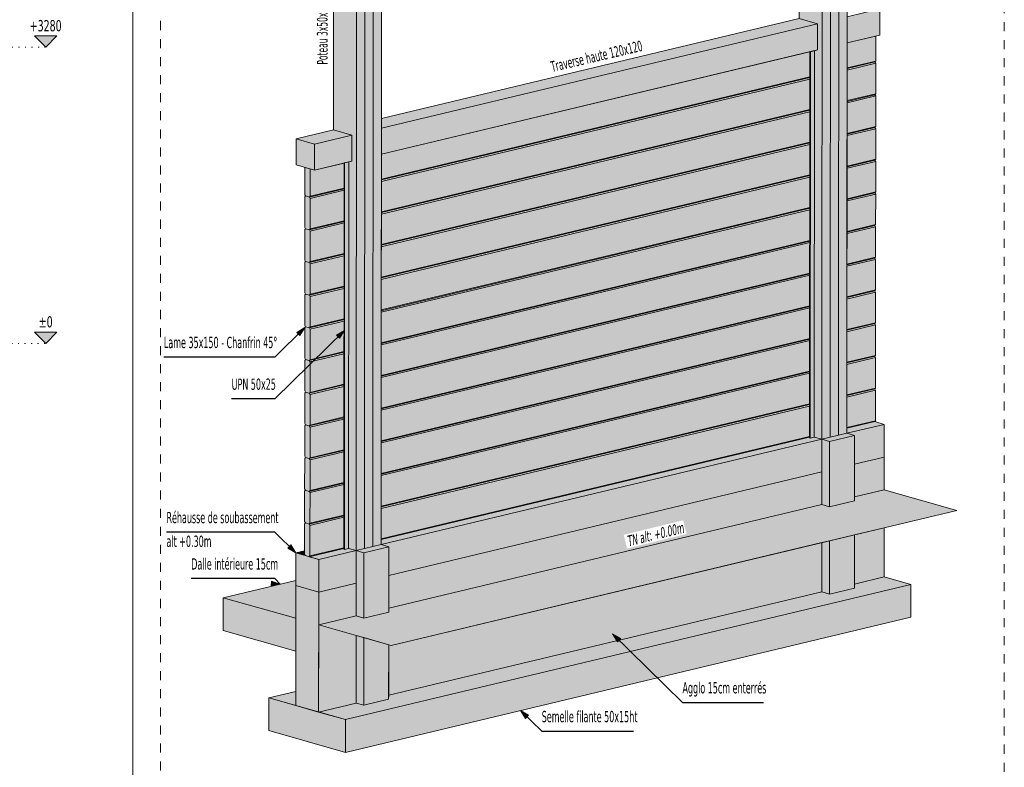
# Model space of a CAD drawing. Header units: millimetres. Extents: x 1567 to 2756, y -116 to 725.
# Tile 58 of 256: x 1997 to 2215, y 54 to 220. Entities that reach past the tile are written whole.
import ezdxf

# ---------------------------------------------------------------- set-up
doc = ezdxf.new("R2010")
doc.units = ezdxf.units.MM
doc.linetypes.add('CADWORK_2', pattern=[1.45, 0.2, -1.25])
doc.linetypes.add('CADWORK_3', pattern=[4, 2, -2])
for name, color, linetype in [('Ech.1_100', 7, 'Continuous'), ('Ech.1_20', 7, 'Continuous'), ('Ech.1_50', 7, 'Continuous')]:
    doc.layers.add(name, color=color, linetype=linetype)
doc.styles.add('tahoma-', font='txt', dxfattribs={"height": 1})
doc.styles.add('tahoma-i', font='txt', dxfattribs={"height": 1})
doc.styles.add('tahoma-z-r', font='txt', dxfattribs={"width": 0.704918})
doc.dimstyles.new('ISO-25', dxfattribs={"dimtxt": 2.5, "dimasz": 2.5, "dimexe": 1.25, "dimexo": 0.625, "dimtad": 1, "dimtxsty": 'Standard', "dimcen": 2.5, "dimadec": 0, "dimazin": 0, "dimtfac": 1, "dimtmove": 0, "dimatfit": 3, "dimfxl": 1, "dimarcsym": 0})

# ---------------------------------------------------------------- blocks, each defined once
blk = doc.blocks.new('cw-dimension-symbol15')
at = {"linetype": 'Continuous', "lineweight": -2}
blk.add_hatch(color=0, dxfattribs=at).paths.add_polyline_path([(0, 0), (-1, 1), (1, 1)])
at = {"color": 0, "linetype": 'Continuous', "lineweight": -2}
for p, q in [((0, 0), (-1, 1)), ((-1, 1), (1, 1)), ((1, 1), (0, 0))]:
    blk.add_line(p, q, dxfattribs=at)
blk = doc.blocks.new('*D104')
at = {"layer": 'Defpoints', "color": 0}
blk.add_point((2003.01, 148.02), dxfattribs=at)
blk.add_point((2003.01, 148.02), dxfattribs=at)
blk.add_point((2003.01, 148.02), dxfattribs=at)
at = {"layer": 'Ech.1_50', "color": 0, "linetype": 'Continuous', "lineweight": -2}
blk.add_line((2003.01, 148.02), (2003.01, 148.02), dxfattribs=at)
at = {"layer": 'Ech.1_50', "color": 7, "linetype": 'Continuous', "lineweight": 5, "insert": (2003.01, 152.77), "char_height": 2.5, "attachment_point": 5, "style": 'tahoma-z-r'}
blk.add_mtext('±0', dxfattribs=at)
blk = doc.blocks.new('*D107')
at = {"layer": 'Defpoints', "color": 0}
blk.add_point((2003.01, 213.6), dxfattribs=at)
blk.add_point((2003.01, 213.6), dxfattribs=at)
blk.add_point((2003.01, 213.6), dxfattribs=at)
at = {"layer": 'Ech.1_50', "color": 0, "linetype": 'Continuous', "lineweight": -2}
blk.add_line((2003.01, 213.6), (2003.01, 213.6), dxfattribs=at)
at = {"layer": 'Ech.1_50', "color": 7, "linetype": 'Continuous', "lineweight": 5, "insert": (2003.01, 218.35), "char_height": 2.5, "attachment_point": 5, "style": 'tahoma-z-r'}
blk.add_mtext('+3280', dxfattribs=at)
blk = doc.blocks.new('cw-line-extremity2')
at = {"linetype": 'Continuous', "lineweight": 0}
blk.add_hatch(color=0, dxfattribs=at).paths.add_polyline_path([(0, 0), (2, 0.5), (2, -0.5)])
at = {"color": 0, "linetype": 'Continuous', "lineweight": -2}
for p, q in [((0, 0), (2, 0.5)), ((2, -0.5), (0, 0)), ((2, 0.5), (2, -0.5))]:
    blk.add_line(p, q, dxfattribs=at)

msp = doc.modelspace()

# ---------------------------------------------------------------- hatches: boundary and pattern name
at = {"layer": 'Ech.1_20', "linetype": 'Continuous', "lineweight": 5, "true_color": 0xe0c8b3, "transparency": 33554687}
for points in [[(2173.888, 212.994), (2173.211, 212.833), (2173.157, 127.267), (2174.848, 126.786), (2174.931, 257.114), (2169.857, 258.557), (2169.833, 219.942), (2173.891, 218.787), (2173.888, 212.994)], [(2174.848, 126.786), (2176.689, 127.226), (2176.772, 257.554), (2174.931, 257.114), (2174.848, 126.786)], [(2176.689, 127.226), (2178.53, 127.665), (2178.613, 257.994), (2176.772, 257.554), (2176.689, 127.226)], [(2180.454, 258.434), (2178.613, 257.994), (2178.53, 127.665), (2180.371, 128.105), (2180.454, 258.434)], [(2070.779, 188.358), (2070.103, 188.196), (2070.048, 102.63), (2071.739, 102.149), (2071.822, 232.477), (2066.749, 233.921), (2066.724, 195.305), (2070.783, 194.15), (2070.779, 188.358)], [(2073.58, 102.589), (2075.422, 103.029), (2075.505, 233.357), (2073.663, 232.917), (2073.58, 102.589)], [(2077.346, 233.797), (2075.505, 233.357), (2075.422, 103.029), (2077.263, 103.469), (2077.346, 233.797)], [(2073.663, 232.917), (2071.822, 232.477), (2071.739, 102.149), (2073.58, 102.589), (2073.663, 232.917)]]:
    msp.add_hatch(color=9, dxfattribs=at).paths.add_polyline_path(points)
at = {"layer": 'Ech.1_20', "linetype": 'Continuous', "lineweight": 5, "true_color": 0xe3bbbb, "transparency": 33554687}
for points in [[(2187.701, 222.086), (2180.43, 220.349), (2180.426, 214.557), (2187.697, 216.294), (2187.701, 222.086)], [(2077.318, 189.92), (2173.888, 212.994), (2173.891, 218.787), (2077.322, 195.712), (2077.318, 189.92)], [(2077.322, 195.712), (2173.891, 218.787), (2169.833, 219.942), (2077.323, 197.837), (2077.322, 195.712)], [(2066.724, 195.305), (2058.439, 193.325), (2062.497, 192.17), (2070.783, 194.15), (2066.724, 195.305)], [(2062.494, 186.378), (2070.779, 188.358), (2070.783, 194.15), (2062.497, 192.17), (2062.494, 186.378)]]:
    msp.add_hatch(color=9, dxfattribs=at).paths.add_polyline_path(points)
at = {"layer": 'Ech.1_20', "linetype": 'Continuous', "lineweight": 5, "true_color": 0xe0d1b3, "transparency": 33554687}
for points in [[(2186.766, 216.072), (2180.426, 214.557), (2180.423, 209.01), (2186.763, 210.525), (2186.766, 216.072)], [(2077.314, 184.373), (2172.172, 207.039), (2172.175, 212.585), (2077.318, 189.92), (2077.314, 184.373)], [(2180.418, 201.77), (2186.758, 203.284), (2186.763, 210.042), (2180.423, 208.527), (2180.418, 201.77)], [(2180.423, 208.857), (2186.594, 210.332), (2186.763, 210.525), (2180.423, 209.01), (2180.423, 208.857)], [(2186.594, 210.332), (2180.423, 208.857), (2180.423, 208.527), (2186.763, 210.042), (2186.594, 210.332)], [(2077.31, 177.133), (2172.167, 199.798), (2172.172, 206.556), (2077.314, 183.891), (2077.31, 177.133)], [(2077.314, 184.22), (2172.172, 206.886), (2172.172, 207.039), (2077.314, 184.373), (2077.314, 184.22)], [(2077.314, 183.891), (2172.172, 206.556), (2172.172, 206.886), (2077.314, 184.22), (2077.314, 183.891)], [(2180.414, 194.529), (2186.754, 196.044), (2186.758, 202.802), (2180.418, 201.287), (2180.414, 194.529)], [(2186.758, 203.284), (2180.418, 201.77), (2180.418, 201.617), (2186.589, 203.091), (2186.758, 203.284)], [(2180.418, 201.287), (2186.758, 202.802), (2186.589, 203.091), (2180.418, 201.617), (2180.418, 201.287)], [(2077.305, 169.892), (2172.163, 192.558), (2172.167, 199.315), (2077.31, 176.65), (2077.305, 169.892)], [(2077.31, 176.98), (2172.167, 199.645), (2172.167, 199.798), (2077.31, 177.133), (2077.31, 176.98)], [(2077.31, 176.65), (2172.167, 199.315), (2172.167, 199.645), (2077.31, 176.98), (2077.31, 176.65)], [(2186.753, 195.561), (2180.413, 194.046), (2180.409, 187.289), (2186.749, 188.804), (2186.753, 195.561)], [(2180.413, 194.046), (2186.753, 195.561), (2186.584, 195.851), (2180.414, 194.376), (2180.413, 194.046)], [(2186.754, 196.044), (2180.414, 194.529), (2180.414, 194.376), (2186.584, 195.851), (2186.754, 196.044)], [(2077.301, 162.652), (2172.158, 185.317), (2172.162, 192.075), (2077.305, 169.41), (2077.301, 162.652)], [(2077.305, 169.74), (2172.163, 192.405), (2172.163, 192.558), (2077.305, 169.892), (2077.305, 169.74)], [(2077.305, 169.41), (2172.162, 192.075), (2172.163, 192.405), (2077.305, 169.74), (2077.305, 169.41)], [(2061.56, 180.609), (2069.063, 182.402), (2069.067, 187.949), (2062.494, 186.378), (2061.564, 186.643), (2061.56, 180.609)], [(2186.749, 188.321), (2180.409, 186.806), (2180.404, 180.048), (2186.744, 181.563), (2186.749, 188.321)], [(2186.749, 188.804), (2180.409, 187.289), (2180.409, 187.136), (2186.58, 188.61), (2186.749, 188.804)], [(2180.409, 186.806), (2186.749, 188.321), (2186.58, 188.61), (2180.409, 187.136), (2180.409, 186.806)], [(2077.3, 162.499), (2172.158, 185.164), (2172.158, 185.317), (2077.301, 162.652), (2077.3, 162.499)], [(2077.296, 155.411), (2172.153, 178.077), (2172.158, 184.834), (2077.3, 162.169), (2077.296, 155.411)], [(2077.3, 162.169), (2172.158, 184.834), (2172.158, 185.164), (2077.3, 162.499), (2077.3, 162.169)], [(2069.063, 182.402), (2061.56, 180.609), (2061.391, 180.416), (2069.063, 182.249), (2069.063, 182.402)], [(2061.56, 180.126), (2069.063, 181.919), (2069.063, 182.249), (2061.391, 180.416), (2061.56, 180.126)], [(2061.555, 173.368), (2069.059, 175.161), (2069.063, 181.919), (2061.56, 180.126), (2061.555, 173.368)], [(2180.4, 172.808), (2186.74, 174.323), (2186.744, 181.08), (2180.404, 179.565), (2180.4, 172.808)], [(2186.744, 181.563), (2180.404, 180.048), (2180.404, 179.895), (2186.575, 181.37), (2186.744, 181.563)], [(2186.575, 181.37), (2180.404, 179.895), (2180.404, 179.565), (2186.744, 181.08), (2186.575, 181.37)], [(2077.291, 148.171), (2172.149, 170.836), (2172.153, 177.594), (2077.296, 154.929), (2077.291, 148.171)], [(2077.296, 155.259), (2172.153, 177.924), (2172.153, 178.077), (2077.296, 155.411), (2077.296, 155.259)], [(2077.296, 154.929), (2172.153, 177.594), (2172.153, 177.924), (2077.296, 155.259), (2077.296, 154.929)], [(2069.059, 175.161), (2061.555, 173.368), (2061.386, 173.175), (2069.059, 175.008), (2069.059, 175.161)], [(2061.555, 172.886), (2069.059, 174.679), (2069.059, 175.008), (2061.386, 173.175), (2061.555, 172.886)], [(2069.059, 174.679), (2061.555, 172.886), (2061.551, 166.128), (2069.054, 167.921), (2069.059, 174.679)], [(2186.74, 173.84), (2180.399, 172.325), (2180.395, 165.567), (2186.735, 167.082), (2186.74, 173.84)], [(2186.571, 174.129), (2180.4, 172.655), (2180.399, 172.325), (2186.74, 173.84), (2186.571, 174.129)], [(2180.4, 172.655), (2186.571, 174.129), (2186.74, 174.323), (2180.4, 172.808), (2180.4, 172.655)], [(2077.287, 140.931), (2172.144, 163.596), (2172.149, 170.354), (2077.291, 147.688), (2077.287, 140.931)], [(2077.291, 148.018), (2172.149, 170.683), (2172.149, 170.836), (2077.291, 148.171), (2077.291, 148.018)], [(2172.149, 170.683), (2077.291, 148.018), (2077.291, 147.688), (2172.149, 170.354), (2172.149, 170.683)], [(2061.381, 165.935), (2069.054, 167.768), (2069.054, 167.921), (2061.551, 166.128), (2061.381, 165.935)], [(2069.054, 167.768), (2061.381, 165.935), (2061.55, 165.645), (2069.054, 167.438), (2069.054, 167.768)], [(2061.546, 158.887), (2069.05, 160.68), (2069.054, 167.438), (2061.55, 165.645), (2061.546, 158.887)], [(2180.391, 158.327), (2186.731, 159.842), (2186.735, 166.599), (2180.395, 165.085), (2180.391, 158.327)], [(2180.395, 165.414), (2186.566, 166.889), (2186.735, 167.082), (2180.395, 165.567), (2180.395, 165.414)], [(2186.566, 166.889), (2180.395, 165.414), (2180.395, 165.085), (2186.735, 166.599), (2186.566, 166.889)], [(2077.287, 140.778), (2172.144, 163.443), (2172.144, 163.596), (2077.287, 140.931), (2077.287, 140.778)], [(2077.282, 133.69), (2172.14, 156.355), (2172.144, 163.113), (2077.286, 140.448), (2077.282, 133.69)], [(2077.286, 140.448), (2172.144, 163.113), (2172.144, 163.443), (2077.287, 140.778), (2077.286, 140.448)], [(2069.05, 160.68), (2061.546, 158.887), (2061.377, 158.694), (2069.05, 160.528), (2069.05, 160.68)], [(2061.546, 158.405), (2069.049, 160.198), (2069.05, 160.528), (2061.377, 158.694), (2061.546, 158.405)], [(2069.049, 160.198), (2061.546, 158.405), (2061.541, 151.647), (2069.045, 153.44), (2069.049, 160.198)], [(2186.73, 159.359), (2180.39, 157.844), (2180.386, 151.086), (2186.726, 152.601), (2186.73, 159.359)], [(2186.731, 159.842), (2180.391, 158.327), (2180.39, 158.174), (2186.561, 159.648), (2186.731, 159.842)], [(2180.39, 157.844), (2186.73, 159.359), (2186.561, 159.648), (2180.39, 158.174), (2180.39, 157.844)], [(2077.278, 126.45), (2172.135, 149.115), (2172.139, 155.873), (2077.282, 133.207), (2077.278, 126.45)], [(2077.282, 133.537), (2172.139, 156.202), (2172.14, 156.355), (2077.282, 133.69), (2077.282, 133.537)], [(2077.282, 133.207), (2172.139, 155.873), (2172.139, 156.202), (2077.282, 133.537), (2077.282, 133.207)], [(2069.045, 153.44), (2061.541, 151.647), (2061.372, 151.454), (2069.045, 153.287), (2069.045, 153.44)], [(2061.541, 151.164), (2069.045, 152.957), (2069.045, 153.287), (2061.372, 151.454), (2061.541, 151.164)], [(2069.045, 152.957), (2061.541, 151.164), (2061.537, 144.407), (2069.04, 146.199), (2069.045, 152.957)], [(2180.386, 150.934), (2186.557, 152.408), (2186.726, 152.601), (2180.386, 151.086), (2180.386, 150.934)], [(2186.726, 152.119), (2180.386, 150.604), (2180.381, 143.846), (2186.721, 145.361), (2186.726, 152.119)], [(2180.386, 150.604), (2186.726, 152.119), (2186.557, 152.408), (2180.386, 150.934), (2180.386, 150.604)], [(2077.273, 119.209), (2172.13, 141.874), (2172.135, 148.632), (2077.277, 125.967), (2077.273, 119.209)], [(2077.277, 126.297), (2172.135, 148.962), (2172.135, 149.115), (2077.278, 126.45), (2077.277, 126.297)], [(2077.277, 125.967), (2172.135, 148.632), (2172.135, 148.962), (2077.277, 126.297), (2077.277, 125.967)], [(2061.367, 144.213), (2069.04, 146.047), (2069.04, 146.199), (2061.537, 144.407), (2061.367, 144.213)], [(2069.04, 146.047), (2061.367, 144.213), (2061.536, 143.924), (2069.04, 145.717), (2069.04, 146.047)], [(2061.532, 137.166), (2069.036, 138.959), (2069.04, 145.717), (2061.536, 143.924), (2061.532, 137.166)], [(2186.721, 144.878), (2180.381, 143.363), (2180.377, 136.605), (2186.717, 138.12), (2186.721, 144.878)], [(2186.721, 145.361), (2180.381, 143.846), (2180.381, 143.693), (2186.552, 145.168), (2186.721, 145.361)], [(2180.381, 143.363), (2186.721, 144.878), (2186.552, 145.168), (2180.381, 143.693), (2180.381, 143.363)], [(2077.273, 119.056), (2172.13, 141.722), (2172.13, 141.874), (2077.273, 119.209), (2077.273, 119.056)], [(2077.273, 118.726), (2172.13, 141.392), (2172.13, 141.722), (2077.273, 119.056), (2077.273, 118.726)], [(2077.268, 111.969), (2172.126, 134.634), (2172.13, 141.392), (2077.273, 118.726), (2077.268, 111.969)], [(2061.363, 136.973), (2069.036, 138.806), (2069.036, 138.959), (2061.532, 137.166), (2061.363, 136.973)], [(2069.036, 138.806), (2061.363, 136.973), (2061.532, 136.683), (2069.035, 138.476), (2069.036, 138.806)], [(2061.528, 129.926), (2069.031, 131.719), (2069.035, 138.476), (2061.532, 136.683), (2061.528, 129.926)], [(2180.372, 129.365), (2186.712, 130.88), (2186.716, 137.638), (2180.376, 136.123), (2180.372, 129.365)], [(2186.548, 137.927), (2180.377, 136.453), (2180.376, 136.123), (2186.716, 137.638), (2186.548, 137.927)], [(2180.377, 136.453), (2186.548, 137.927), (2186.717, 138.12), (2180.377, 136.605), (2180.377, 136.453)], [(2172.125, 134.151), (2077.268, 111.486), (2077.264, 104.728), (2172.121, 127.393), (2172.125, 134.151)], [(2077.268, 111.816), (2172.126, 134.481), (2172.126, 134.634), (2077.268, 111.969), (2077.268, 111.816)], [(2172.126, 134.481), (2077.268, 111.816), (2077.268, 111.486), (2172.125, 134.151), (2172.126, 134.481)], [(2061.358, 129.732), (2069.031, 131.566), (2069.031, 131.719), (2061.528, 129.926), (2061.358, 129.732)], [(2069.031, 131.566), (2061.358, 129.732), (2061.527, 129.443), (2069.031, 131.236), (2069.031, 131.566)], [(2061.523, 122.685), (2069.027, 124.478), (2069.031, 131.236), (2061.527, 129.443), (2061.523, 122.685)], [(2186.712, 130.88), (2180.372, 129.365), (2180.372, 129.212), (2186.543, 130.687), (2186.712, 130.88)], [(2077.264, 104.575), (2172.121, 127.241), (2172.121, 127.393), (2077.264, 104.728), (2077.264, 104.575)], [(2061.354, 122.492), (2069.026, 124.325), (2069.027, 124.478), (2061.523, 122.685), (2061.354, 122.492)], [(2069.026, 124.325), (2061.354, 122.492), (2061.523, 122.202), (2069.026, 123.995), (2069.026, 124.325)], [(2061.518, 115.445), (2069.022, 117.238), (2069.026, 123.995), (2061.523, 122.202), (2061.518, 115.445)], [(2061.349, 115.251), (2069.022, 117.085), (2069.022, 117.238), (2061.518, 115.445), (2061.349, 115.251)], [(2069.022, 117.085), (2061.349, 115.251), (2061.518, 114.962), (2069.022, 116.755), (2069.022, 117.085)], [(2061.514, 108.204), (2069.017, 109.997), (2069.022, 116.755), (2061.518, 114.962), (2061.514, 108.204)], [(2069.017, 109.997), (2061.514, 108.204), (2061.344, 108.011), (2069.017, 109.844), (2069.017, 109.997)], [(2061.513, 107.722), (2069.017, 109.514), (2069.017, 109.844), (2061.344, 108.011), (2061.513, 107.722)], [(2061.509, 100.964), (2069.013, 102.757), (2069.017, 109.514), (2061.513, 107.722), (2061.509, 100.964)], [(2069.013, 102.757), (2061.509, 100.964), (2061.34, 100.771), (2069.013, 102.604), (2069.013, 102.757)]]:
    msp.add_hatch(color=254, dxfattribs=at).paths.add_polyline_path(points)
at = {"layer": 'Ech.1_20', "linetype": 'Continuous', "lineweight": 5, "true_color": 0x66acef, "transparency": 33554687}
for points in [[(2172.215, 212.595), (2172.175, 212.585), (2172.121, 127.095), (2172.123, 127.089), (2172.127, 127.083), (2172.136, 127.078), (2172.147, 127.073), (2172.16, 127.068), (2172.215, 212.595)], [(2172.29, 212.613), (2172.215, 212.595), (2172.16, 127.068), (2172.236, 127.047), (2172.29, 212.613)], [(2173.211, 212.833), (2172.29, 212.613), (2172.236, 127.047), (2173.157, 127.267), (2173.211, 212.833)], [(2069.107, 187.958), (2069.067, 187.949), (2069.013, 102.458), (2069.014, 102.452), (2069.019, 102.447), (2069.027, 102.441), (2069.038, 102.436), (2069.052, 102.432), (2069.107, 187.958)], [(2069.182, 187.976), (2069.107, 187.958), (2069.052, 102.432), (2069.127, 102.41), (2069.182, 187.976)], [(2070.103, 188.196), (2069.182, 187.976), (2069.127, 102.41), (2070.048, 102.63), (2070.103, 188.196)]]:
    msp.add_hatch(color=161, dxfattribs=at).paths.add_polyline_path(points)
at = {"layer": 'Ech.1_20', "linetype": 'Continuous', "lineweight": 5, "true_color": 0xc77676, "transparency": 33554687}
msp.add_hatch(color=23, dxfattribs=at).paths.add_polyline_path([(2062.497, 192.17), (2058.439, 193.325), (2058.435, 187.533), (2062.494, 186.378), (2062.497, 192.17)])
at = {"layer": 'Ech.1_20', "linetype": 'Continuous', "lineweight": 5, "true_color": 0xc1a466, "transparency": 33554687}
for points in [[(2061.564, 186.643), (2060.38, 186.979), (2060.376, 180.946), (2060.545, 180.656), (2061.391, 180.416), (2061.56, 180.609), (2061.564, 186.643)], [(2060.54, 173.416), (2061.386, 173.175), (2061.555, 173.368), (2061.56, 180.126), (2061.391, 180.416), (2060.545, 180.656), (2060.376, 180.463), (2060.371, 173.705), (2060.54, 173.416)], [(2060.536, 166.175), (2061.381, 165.935), (2061.551, 166.128), (2061.555, 172.886), (2061.386, 173.175), (2060.54, 173.416), (2060.371, 173.223), (2060.367, 166.465), (2060.536, 166.175)], [(2060.531, 158.935), (2061.377, 158.694), (2061.546, 158.887), (2061.55, 165.645), (2061.381, 165.935), (2060.536, 166.175), (2060.367, 165.982), (2060.362, 159.224), (2060.531, 158.935)], [(2060.527, 151.694), (2061.372, 151.454), (2061.541, 151.647), (2061.546, 158.405), (2061.377, 158.694), (2060.531, 158.935), (2060.362, 158.742), (2060.358, 151.984), (2060.527, 151.694)], [(2060.522, 144.454), (2061.367, 144.213), (2061.537, 144.407), (2061.541, 151.164), (2061.372, 151.454), (2060.527, 151.694), (2060.357, 151.501), (2060.353, 144.743), (2060.522, 144.454)], [(2060.517, 137.213), (2061.363, 136.973), (2061.532, 137.166), (2061.536, 143.924), (2061.367, 144.213), (2060.522, 144.454), (2060.353, 144.261), (2060.348, 137.503), (2060.517, 137.213)], [(2060.513, 129.973), (2061.358, 129.732), (2061.528, 129.926), (2061.532, 136.683), (2061.363, 136.973), (2060.517, 137.213), (2060.348, 137.02), (2060.344, 130.262), (2060.513, 129.973)], [(2060.508, 122.733), (2061.354, 122.492), (2061.523, 122.685), (2061.527, 129.443), (2061.358, 129.732), (2060.513, 129.973), (2060.343, 129.78), (2060.339, 123.022), (2060.508, 122.733)], [(2060.503, 115.492), (2061.349, 115.251), (2061.518, 115.445), (2061.523, 122.202), (2061.354, 122.492), (2060.508, 122.733), (2060.339, 122.539), (2060.335, 115.782), (2060.503, 115.492)], [(2060.499, 108.252), (2061.344, 108.011), (2061.514, 108.204), (2061.518, 114.962), (2061.349, 115.251), (2060.503, 115.492), (2060.334, 115.299), (2060.33, 108.541), (2060.499, 108.252)], [(2060.494, 101.011), (2061.34, 100.771), (2061.509, 100.964), (2061.513, 107.722), (2061.344, 108.011), (2060.499, 108.252), (2060.33, 108.058), (2060.325, 101.301), (2060.494, 101.011)]]:
    msp.add_hatch(color=33, dxfattribs=at).paths.add_polyline_path(points)
at = {"layer": 'Ech.1_20', "linetype": 'Continuous', "lineweight": 5, "true_color": 0xdcdcdc, "transparency": 33554687}
for points in [[(2180.371, 128.105), (2188.657, 130.085), (2186.543, 130.687), (2180.372, 129.212), (2180.371, 128.105)], [(2188.657, 130.085), (2180.371, 128.105), (2182.062, 127.624), (2182.058, 121.269), (2188.652, 122.845), (2188.657, 130.085)], [(2173.157, 127.267), (2172.236, 127.047), (2172.16, 127.068), (2172.147, 127.073), (2172.136, 127.078), (2172.127, 127.083), (2172.123, 127.089), (2172.121, 127.095), (2172.121, 127.241), (2077.264, 104.575), (2077.263, 103.469), (2174.848, 126.786), (2173.157, 127.267)], [(2174.848, 126.786), (2077.263, 103.469), (2078.954, 102.987), (2078.95, 96.632), (2174.843, 119.545), (2174.848, 126.786)], [(2176.539, 126.304), (2174.848, 126.786), (2174.838, 112.305), (2176.53, 111.823), (2176.539, 126.304)], [(2176.539, 126.304), (2182.062, 127.624), (2180.371, 128.105), (2174.848, 126.786), (2176.539, 126.304)], [(2182.062, 127.624), (2176.539, 126.304), (2176.53, 111.823), (2182.053, 113.143), (2182.062, 127.624)], [(2176.517, 92.516), (2182.041, 93.835), (2182.048, 105.617), (2176.525, 104.298), (2176.517, 92.516)], [(2069.013, 102.604), (2061.34, 100.771), (2063.454, 100.169), (2071.739, 102.149), (2070.048, 102.63), (2069.127, 102.41), (2069.052, 102.432), (2069.038, 102.436), (2069.027, 102.441), (2069.019, 102.447), (2069.014, 102.452), (2069.013, 102.458), (2069.013, 102.604)], [(2073.43, 101.668), (2078.954, 102.987), (2077.263, 103.469), (2071.739, 102.149), (2073.43, 101.668)], [(2073.421, 87.187), (2078.945, 88.507), (2078.954, 102.987), (2073.43, 101.668), (2073.421, 87.187)], [(2176.525, 104.298), (2174.833, 103.893), (2174.826, 92.997), (2176.517, 92.516), (2176.525, 104.298)], [(2060.326, 102.078), (2058.38, 101.613), (2060.494, 101.011), (2060.325, 101.301), (2060.326, 102.078)], [(2063.449, 92.929), (2071.735, 94.908), (2071.739, 102.149), (2063.454, 100.169), (2063.449, 92.929)], [(2071.73, 87.668), (2073.421, 87.187), (2073.43, 101.668), (2071.739, 102.149), (2071.73, 87.668)], [(2188.635, 96.296), (2182.041, 94.721), (2182.041, 93.835), (2176.517, 92.516), (2174.826, 92.997), (2078.933, 70.084), (2078.932, 69.199), (2073.409, 67.879), (2071.718, 68.36), (2063.432, 66.38), (2069.351, 64.696), (2194.554, 94.612), (2188.635, 96.296)], [(2058.376, 95.543), (2042.305, 91.703), (2058.371, 87.132), (2058.376, 95.543)], [(2194.554, 94.612), (2069.351, 64.696), (2069.346, 57.456), (2194.55, 87.372), (2194.554, 94.612)], [(2071.718, 68.36), (2073.409, 67.879), (2073.418, 82.85), (2071.727, 83.331), (2071.718, 68.36)], [(2073.409, 67.879), (2078.932, 69.199), (2078.94, 81.279), (2073.418, 82.85), (2073.409, 67.879)], [(2058.361, 70.923), (2052.44, 69.508), (2058.359, 67.824), (2058.361, 70.923)]]:
    msp.add_hatch(color=254, dxfattribs=at).paths.add_polyline_path(points)
at = {"layer": 'Ech.1_20', "linetype": 'Continuous', "lineweight": 5, "true_color": 0xf8f8f8, "transparency": 33554687}
for points in [[(2188.652, 122.845), (2182.058, 121.269), (2182.054, 114.029), (2188.648, 115.604), (2188.652, 122.845)], [(2174.843, 119.545), (2078.95, 96.632), (2078.945, 89.392), (2174.838, 112.305), (2174.843, 119.545)], [(2182.041, 94.721), (2188.635, 96.296), (2188.642, 107.193), (2182.048, 105.617), (2182.041, 94.721)], [(2078.933, 70.084), (2174.826, 92.997), (2174.833, 103.893), (2079.51, 81.117), (2078.94, 81.279), (2078.933, 70.084)], [(2063.444, 85.688), (2071.73, 87.668), (2071.735, 94.908), (2063.449, 92.929), (2063.444, 85.688)], [(2063.432, 66.38), (2071.718, 68.36), (2071.727, 83.331), (2063.444, 85.688), (2063.432, 66.38)]]:
    msp.add_hatch(color=7, dxfattribs=at).paths.add_polyline_path(points)
at = {"layer": 'Ech.1_20', "linetype": 'Continuous', "lineweight": 5, "true_color": 0xb3e0c8, "transparency": 33554687}
msp.add_hatch(color=9, dxfattribs=at).paths.add_polyline_path([(2182.053, 113.143), (2176.53, 111.823), (2174.838, 112.305), (2078.945, 89.392), (2078.945, 88.507), (2073.421, 87.187), (2071.73, 87.668), (2063.444, 85.688), (2079.51, 81.117), (2204.713, 111.033), (2188.648, 115.604), (2182.054, 114.029), (2182.053, 113.143)])
at = {"layer": 'Ech.1_20', "linetype": 'Continuous', "lineweight": 5, "true_color": 0xb8b8b8, "transparency": 33554687}
for points in [[(2058.376, 94.372), (2063.449, 92.929), (2063.454, 100.169), (2058.38, 101.613), (2058.376, 94.372)], [(2042.301, 84.463), (2058.366, 79.891), (2058.371, 87.132), (2042.305, 91.703), (2042.301, 84.463)], [(2069.351, 64.696), (2052.44, 69.508), (2052.435, 62.268), (2069.346, 57.456), (2069.351, 64.696)]]:
    msp.add_hatch(color=9, dxfattribs=at).paths.add_polyline_path(points)
at = {"layer": 'Ech.1_20', "linetype": 'Continuous', "lineweight": 5, "true_color": 0xf2f2f2, "transparency": 33554687}
msp.add_hatch(color=7, dxfattribs=at).paths.add_polyline_path([(2058.359, 67.824), (2063.432, 66.38), (2063.449, 92.929), (2058.376, 94.372), (2058.359, 67.824)])

# ---------------------------------------------------------------- linework, layer by layer
at = {"layer": 'Ech.1_100', "color": 7, "linetype": 'Continuous', "lineweight": 5}
msp.add_lwpolyline([(1835.058, -108.036), (1571.328, -108.036), (1571.328, 719.38), (1835.058, 719.38), (1835.058, 460.881), (2022.291, 460.881), (2022.291, -108.036), (1835.058, -108.036)], close=True, dxfattribs=at)
at = {"layer": 'Ech.1_100', "color": 1, "linetype": 'CADWORK_3', "lineweight": 5}
msp.add_lwpolyline([(2215.221, 267.415), (2028.455, 267.415), (2028.455, -110.839), (2215.221, -110.839), (2215.221, 267.415)], close=True, dxfattribs=at)
at = {"layer": 'Ech.1_20', "color": 7, "linetype": 'Continuous', "lineweight": 5}
for points in [[(2173.888, 212.994), (2173.211, 212.833), (2173.157, 127.267), (2174.848, 126.786), (2174.931, 257.114), (2169.857, 258.557), (2169.833, 219.942), (2173.891, 218.787), (2173.888, 212.994)], [(2174.848, 126.786), (2176.689, 127.226), (2176.772, 257.554), (2174.931, 257.114), (2174.848, 126.786)], [(2176.689, 127.226), (2178.53, 127.665), (2178.613, 257.994), (2176.772, 257.554), (2176.689, 127.226)], [(2180.454, 258.434), (2178.613, 257.994), (2178.53, 127.665), (2180.371, 128.105), (2180.454, 258.434)], [(2070.779, 188.358), (2070.103, 188.196), (2070.048, 102.63), (2071.739, 102.149), (2071.822, 232.477), (2066.749, 233.921), (2066.724, 195.305), (2070.783, 194.15), (2070.779, 188.358)], [(2073.58, 102.589), (2075.422, 103.029), (2075.505, 233.357), (2073.663, 232.917), (2073.58, 102.589)], [(2077.346, 233.797), (2075.505, 233.357), (2075.422, 103.029), (2077.263, 103.469), (2077.346, 233.797)], [(2073.663, 232.917), (2071.822, 232.477), (2071.739, 102.149), (2073.58, 102.589), (2073.663, 232.917)], [(2187.701, 222.086), (2180.43, 220.349), (2180.426, 214.557), (2187.697, 216.294), (2187.701, 222.086)], [(2077.318, 189.92), (2173.888, 212.994), (2173.891, 218.787), (2077.322, 195.712), (2077.318, 189.92)], [(2077.322, 195.712), (2173.891, 218.787), (2169.833, 219.942), (2077.323, 197.837), (2077.322, 195.712)], [(2186.766, 216.072), (2180.426, 214.557), (2180.423, 209.01), (2186.763, 210.525), (2186.766, 216.072)], [(2077.314, 184.373), (2172.172, 207.039), (2172.175, 212.585), (2077.318, 189.92), (2077.314, 184.373)], [(2172.215, 212.595), (2172.175, 212.585), (2172.121, 127.095), (2172.123, 127.089), (2172.127, 127.083), (2172.136, 127.078), (2172.147, 127.073), (2172.16, 127.068), (2172.215, 212.595)], [(2172.29, 212.613), (2172.215, 212.595), (2172.16, 127.068), (2172.236, 127.047), (2172.29, 212.613)], [(2173.211, 212.833), (2172.29, 212.613), (2172.236, 127.047), (2173.157, 127.267), (2173.211, 212.833)], [(2180.418, 201.77), (2186.758, 203.284), (2186.763, 210.042), (2180.423, 208.527), (2180.418, 201.77)], [(2180.423, 208.857), (2186.594, 210.332), (2186.763, 210.525), (2180.423, 209.01), (2180.423, 208.857)], [(2186.594, 210.332), (2180.423, 208.857), (2180.423, 208.527), (2186.763, 210.042), (2186.594, 210.332)], [(2077.31, 177.133), (2172.167, 199.798), (2172.172, 206.556), (2077.314, 183.891), (2077.31, 177.133)], [(2077.314, 184.22), (2172.172, 206.886), (2172.172, 207.039), (2077.314, 184.373), (2077.314, 184.22)], [(2077.314, 183.891), (2172.172, 206.556), (2172.172, 206.886), (2077.314, 184.22), (2077.314, 183.891)], [(2180.414, 194.529), (2186.754, 196.044), (2186.758, 202.802), (2180.418, 201.287), (2180.414, 194.529)], [(2186.758, 203.284), (2180.418, 201.77), (2180.418, 201.617), (2186.589, 203.091), (2186.758, 203.284)], [(2180.418, 201.287), (2186.758, 202.802), (2186.589, 203.091), (2180.418, 201.617), (2180.418, 201.287)], [(2077.305, 169.892), (2172.163, 192.558), (2172.167, 199.315), (2077.31, 176.65), (2077.305, 169.892)], [(2077.31, 176.98), (2172.167, 199.645), (2172.167, 199.798), (2077.31, 177.133), (2077.31, 176.98)], [(2077.31, 176.65), (2172.167, 199.315), (2172.167, 199.645), (2077.31, 176.98), (2077.31, 176.65)], [(2066.724, 195.305), (2058.439, 193.325), (2062.497, 192.17), (2070.783, 194.15), (2066.724, 195.305)], [(2062.494, 186.378), (2070.779, 188.358), (2070.783, 194.15), (2062.497, 192.17), (2062.494, 186.378)], [(2186.753, 195.561), (2180.413, 194.046), (2180.409, 187.289), (2186.749, 188.804), (2186.753, 195.561)], [(2180.413, 194.046), (2186.753, 195.561), (2186.584, 195.851), (2180.414, 194.376), (2180.413, 194.046)], [(2186.754, 196.044), (2180.414, 194.529), (2180.414, 194.376), (2186.584, 195.851), (2186.754, 196.044)], [(2062.497, 192.17), (2058.439, 193.325), (2058.435, 187.533), (2062.494, 186.378), (2062.497, 192.17)], [(2077.301, 162.652), (2172.158, 185.317), (2172.162, 192.075), (2077.305, 169.41), (2077.301, 162.652)], [(2077.305, 169.74), (2172.163, 192.405), (2172.163, 192.558), (2077.305, 169.892), (2077.305, 169.74)], [(2077.305, 169.41), (2172.162, 192.075), (2172.163, 192.405), (2077.305, 169.74), (2077.305, 169.41)], [(2061.56, 180.609), (2069.063, 182.402), (2069.067, 187.949), (2062.494, 186.378), (2061.564, 186.643), (2061.56, 180.609)], [(2069.107, 187.958), (2069.067, 187.949), (2069.013, 102.458), (2069.014, 102.452), (2069.019, 102.447), (2069.027, 102.441), (2069.038, 102.436), (2069.052, 102.432), (2069.107, 187.958)], [(2069.182, 187.976), (2069.107, 187.958), (2069.052, 102.432), (2069.127, 102.41), (2069.182, 187.976)], [(2070.103, 188.196), (2069.182, 187.976), (2069.127, 102.41), (2070.048, 102.63), (2070.103, 188.196)], [(2186.749, 188.321), (2180.409, 186.806), (2180.404, 180.048), (2186.744, 181.563), (2186.749, 188.321)], [(2186.749, 188.804), (2180.409, 187.289), (2180.409, 187.136), (2186.58, 188.61), (2186.749, 188.804)], [(2180.409, 186.806), (2186.749, 188.321), (2186.58, 188.61), (2180.409, 187.136), (2180.409, 186.806)], [(2061.564, 186.643), (2060.38, 186.979), (2060.376, 180.946), (2060.545, 180.656), (2061.391, 180.416), (2061.56, 180.609), (2061.564, 186.643)], [(2077.3, 162.499), (2172.158, 185.164), (2172.158, 185.317), (2077.301, 162.652), (2077.3, 162.499)], [(2077.296, 155.411), (2172.153, 178.077), (2172.158, 184.834), (2077.3, 162.169), (2077.296, 155.411)], [(2077.3, 162.169), (2172.158, 184.834), (2172.158, 185.164), (2077.3, 162.499), (2077.3, 162.169)], [(2069.063, 182.402), (2061.56, 180.609), (2061.391, 180.416), (2069.063, 182.249), (2069.063, 182.402)], [(2061.56, 180.126), (2069.063, 181.919), (2069.063, 182.249), (2061.391, 180.416), (2061.56, 180.126)], [(2061.555, 173.368), (2069.059, 175.161), (2069.063, 181.919), (2061.56, 180.126), (2061.555, 173.368)], [(2180.4, 172.808), (2186.74, 174.323), (2186.744, 181.08), (2180.404, 179.565), (2180.4, 172.808)], [(2186.744, 181.563), (2180.404, 180.048), (2180.404, 179.895), (2186.575, 181.37), (2186.744, 181.563)], [(2186.575, 181.37), (2180.404, 179.895), (2180.404, 179.565), (2186.744, 181.08), (2186.575, 181.37)], [(2060.54, 173.416), (2061.386, 173.175), (2061.555, 173.368), (2061.56, 180.126), (2061.391, 180.416), (2060.545, 180.656), (2060.376, 180.463), (2060.371, 173.705), (2060.54, 173.416)], [(2077.291, 148.171), (2172.149, 170.836), (2172.153, 177.594), (2077.296, 154.929), (2077.291, 148.171)], [(2077.296, 155.259), (2172.153, 177.924), (2172.153, 178.077), (2077.296, 155.411), (2077.296, 155.259)], [(2077.296, 154.929), (2172.153, 177.594), (2172.153, 177.924), (2077.296, 155.259), (2077.296, 154.929)], [(2069.059, 175.161), (2061.555, 173.368), (2061.386, 173.175), (2069.059, 175.008), (2069.059, 175.161)], [(2061.555, 172.886), (2069.059, 174.679), (2069.059, 175.008), (2061.386, 173.175), (2061.555, 172.886)], [(2069.059, 174.679), (2061.555, 172.886), (2061.551, 166.128), (2069.054, 167.921), (2069.059, 174.679)], [(2060.536, 166.175), (2061.381, 165.935), (2061.551, 166.128), (2061.555, 172.886), (2061.386, 173.175), (2060.54, 173.416), (2060.371, 173.223), (2060.367, 166.465), (2060.536, 166.175)], [(2186.74, 173.84), (2180.399, 172.325), (2180.395, 165.567), (2186.735, 167.082), (2186.74, 173.84)], [(2186.571, 174.129), (2180.4, 172.655), (2180.399, 172.325), (2186.74, 173.84), (2186.571, 174.129)], [(2180.4, 172.655), (2186.571, 174.129), (2186.74, 174.323), (2180.4, 172.808), (2180.4, 172.655)], [(2077.287, 140.931), (2172.144, 163.596), (2172.149, 170.354), (2077.291, 147.688), (2077.287, 140.931)], [(2077.291, 148.018), (2172.149, 170.683), (2172.149, 170.836), (2077.291, 148.171), (2077.291, 148.018)], [(2172.149, 170.683), (2077.291, 148.018), (2077.291, 147.688), (2172.149, 170.354), (2172.149, 170.683)], [(2061.381, 165.935), (2069.054, 167.768), (2069.054, 167.921), (2061.551, 166.128), (2061.381, 165.935)], [(2060.531, 158.935), (2061.377, 158.694), (2061.546, 158.887), (2061.55, 165.645), (2061.381, 165.935), (2060.536, 166.175), (2060.367, 165.982), (2060.362, 159.224), (2060.531, 158.935)], [(2069.054, 167.768), (2061.381, 165.935), (2061.55, 165.645), (2069.054, 167.438), (2069.054, 167.768)], [(2061.546, 158.887), (2069.05, 160.68), (2069.054, 167.438), (2061.55, 165.645), (2061.546, 158.887)], [(2180.391, 158.327), (2186.731, 159.842), (2186.735, 166.599), (2180.395, 165.085), (2180.391, 158.327)], [(2180.395, 165.414), (2186.566, 166.889), (2186.735, 167.082), (2180.395, 165.567), (2180.395, 165.414)], [(2186.566, 166.889), (2180.395, 165.414), (2180.395, 165.085), (2186.735, 166.599), (2186.566, 166.889)], [(2077.287, 140.778), (2172.144, 163.443), (2172.144, 163.596), (2077.287, 140.931), (2077.287, 140.778)], [(2077.282, 133.69), (2172.14, 156.355), (2172.144, 163.113), (2077.286, 140.448), (2077.282, 133.69)], [(2077.286, 140.448), (2172.144, 163.113), (2172.144, 163.443), (2077.287, 140.778), (2077.286, 140.448)], [(2069.05, 160.68), (2061.546, 158.887), (2061.377, 158.694), (2069.05, 160.528), (2069.05, 160.68)], [(2061.546, 158.405), (2069.049, 160.198), (2069.05, 160.528), (2061.377, 158.694), (2061.546, 158.405)], [(2069.049, 160.198), (2061.546, 158.405), (2061.541, 151.647), (2069.045, 153.44), (2069.049, 160.198)], [(2186.73, 159.359), (2180.39, 157.844), (2180.386, 151.086), (2186.726, 152.601), (2186.73, 159.359)], [(2186.731, 159.842), (2180.391, 158.327), (2180.39, 158.174), (2186.561, 159.648), (2186.731, 159.842)], [(2180.39, 157.844), (2186.73, 159.359), (2186.561, 159.648), (2180.39, 158.174), (2180.39, 157.844)], [(2060.527, 151.694), (2061.372, 151.454), (2061.541, 151.647), (2061.546, 158.405), (2061.377, 158.694), (2060.531, 158.935), (2060.362, 158.742), (2060.358, 151.984), (2060.527, 151.694)], [(2077.278, 126.45), (2172.135, 149.115), (2172.139, 155.873), (2077.282, 133.207), (2077.278, 126.45)], [(2077.282, 133.537), (2172.139, 156.202), (2172.14, 156.355), (2077.282, 133.69), (2077.282, 133.537)], [(2077.282, 133.207), (2172.139, 155.873), (2172.139, 156.202), (2077.282, 133.537), (2077.282, 133.207)], [(2069.045, 153.44), (2061.541, 151.647), (2061.372, 151.454), (2069.045, 153.287), (2069.045, 153.44)], [(2061.541, 151.164), (2069.045, 152.957), (2069.045, 153.287), (2061.372, 151.454), (2061.541, 151.164)], [(2069.045, 152.957), (2061.541, 151.164), (2061.537, 144.407), (2069.04, 146.199), (2069.045, 152.957)], [(2180.386, 150.934), (2186.557, 152.408), (2186.726, 152.601), (2180.386, 151.086), (2180.386, 150.934)], [(2060.522, 144.454), (2061.367, 144.213), (2061.537, 144.407), (2061.541, 151.164), (2061.372, 151.454), (2060.527, 151.694), (2060.357, 151.501), (2060.353, 144.743), (2060.522, 144.454)], [(2186.726, 152.119), (2180.386, 150.604), (2180.381, 143.846), (2186.721, 145.361), (2186.726, 152.119)], [(2180.386, 150.604), (2186.726, 152.119), (2186.557, 152.408), (2180.386, 150.934), (2180.386, 150.604)], [(2077.273, 119.209), (2172.13, 141.874), (2172.135, 148.632), (2077.277, 125.967), (2077.273, 119.209)], [(2077.277, 126.297), (2172.135, 148.962), (2172.135, 149.115), (2077.278, 126.45), (2077.277, 126.297)], [(2077.277, 125.967), (2172.135, 148.632), (2172.135, 148.962), (2077.277, 126.297), (2077.277, 125.967)], [(2061.367, 144.213), (2069.04, 146.047), (2069.04, 146.199), (2061.537, 144.407), (2061.367, 144.213)], [(2069.04, 146.047), (2061.367, 144.213), (2061.536, 143.924), (2069.04, 145.717), (2069.04, 146.047)], [(2060.517, 137.213), (2061.363, 136.973), (2061.532, 137.166), (2061.536, 143.924), (2061.367, 144.213), (2060.522, 144.454), (2060.353, 144.261), (2060.348, 137.503), (2060.517, 137.213)], [(2061.532, 137.166), (2069.036, 138.959), (2069.04, 145.717), (2061.536, 143.924), (2061.532, 137.166)], [(2186.721, 144.878), (2180.381, 143.363), (2180.377, 136.605), (2186.717, 138.12), (2186.721, 144.878)], [(2186.721, 145.361), (2180.381, 143.846), (2180.381, 143.693), (2186.552, 145.168), (2186.721, 145.361)], [(2180.381, 143.363), (2186.721, 144.878), (2186.552, 145.168), (2180.381, 143.693), (2180.381, 143.363)], [(2077.273, 119.056), (2172.13, 141.722), (2172.13, 141.874), (2077.273, 119.209), (2077.273, 119.056)], [(2077.273, 118.726), (2172.13, 141.392), (2172.13, 141.722), (2077.273, 119.056), (2077.273, 118.726)], [(2077.268, 111.969), (2172.126, 134.634), (2172.13, 141.392), (2077.273, 118.726), (2077.268, 111.969)], [(2061.363, 136.973), (2069.036, 138.806), (2069.036, 138.959), (2061.532, 137.166), (2061.363, 136.973)], [(2069.036, 138.806), (2061.363, 136.973), (2061.532, 136.683), (2069.035, 138.476), (2069.036, 138.806)], [(2061.528, 129.926), (2069.031, 131.719), (2069.035, 138.476), (2061.532, 136.683), (2061.528, 129.926)], [(2180.372, 129.365), (2186.712, 130.88), (2186.716, 137.638), (2180.376, 136.123), (2180.372, 129.365)], [(2186.548, 137.927), (2180.377, 136.453), (2180.376, 136.123), (2186.716, 137.638), (2186.548, 137.927)], [(2180.377, 136.453), (2186.548, 137.927), (2186.717, 138.12), (2180.377, 136.605), (2180.377, 136.453)], [(2060.513, 129.973), (2061.358, 129.732), (2061.528, 129.926), (2061.532, 136.683), (2061.363, 136.973), (2060.517, 137.213), (2060.348, 137.02), (2060.344, 130.262), (2060.513, 129.973)], [(2172.125, 134.151), (2077.268, 111.486), (2077.264, 104.728), (2172.121, 127.393), (2172.125, 134.151)], [(2077.268, 111.816), (2172.126, 134.481), (2172.126, 134.634), (2077.268, 111.969), (2077.268, 111.816)], [(2172.126, 134.481), (2077.268, 111.816), (2077.268, 111.486), (2172.125, 134.151), (2172.126, 134.481)], [(2061.358, 129.732), (2069.031, 131.566), (2069.031, 131.719), (2061.528, 129.926), (2061.358, 129.732)], [(2069.031, 131.566), (2061.358, 129.732), (2061.527, 129.443), (2069.031, 131.236), (2069.031, 131.566)], [(2061.523, 122.685), (2069.027, 124.478), (2069.031, 131.236), (2061.527, 129.443), (2061.523, 122.685)], [(2186.712, 130.88), (2180.372, 129.365), (2180.372, 129.212), (2186.543, 130.687), (2186.712, 130.88)], [(2060.508, 122.733), (2061.354, 122.492), (2061.523, 122.685), (2061.527, 129.443), (2061.358, 129.732), (2060.513, 129.973), (2060.343, 129.78), (2060.339, 123.022), (2060.508, 122.733)], [(2180.371, 128.105), (2188.657, 130.085), (2186.543, 130.687), (2180.372, 129.212), (2180.371, 128.105)], [(2188.657, 130.085), (2180.371, 128.105), (2182.062, 127.624), (2182.058, 121.269), (2188.652, 122.845), (2188.657, 130.085)], [(2173.157, 127.267), (2172.236, 127.047), (2172.16, 127.068), (2172.147, 127.073), (2172.136, 127.078), (2172.127, 127.083), (2172.123, 127.089), (2172.121, 127.095), (2172.121, 127.241), (2077.264, 104.575), (2077.263, 103.469), (2174.848, 126.786), (2173.157, 127.267)], [(2174.848, 126.786), (2077.263, 103.469), (2078.954, 102.987), (2078.95, 96.632), (2174.843, 119.545), (2174.848, 126.786)], [(2077.264, 104.575), (2172.121, 127.241), (2172.121, 127.393), (2077.264, 104.728), (2077.264, 104.575)], [(2176.539, 126.304), (2174.848, 126.786), (2174.838, 112.305), (2176.53, 111.823), (2176.539, 126.304)], [(2176.539, 126.304), (2182.062, 127.624), (2180.371, 128.105), (2174.848, 126.786), (2176.539, 126.304)], [(2182.062, 127.624), (2176.539, 126.304), (2176.53, 111.823), (2182.053, 113.143), (2182.062, 127.624)], [(2061.354, 122.492), (2069.026, 124.325), (2069.027, 124.478), (2061.523, 122.685), (2061.354, 122.492)], [(2069.026, 124.325), (2061.354, 122.492), (2061.523, 122.202), (2069.026, 123.995), (2069.026, 124.325)], [(2060.503, 115.492), (2061.349, 115.251), (2061.518, 115.445), (2061.523, 122.202), (2061.354, 122.492), (2060.508, 122.733), (2060.339, 122.539), (2060.335, 115.782), (2060.503, 115.492)], [(2061.518, 115.445), (2069.022, 117.238), (2069.026, 123.995), (2061.523, 122.202), (2061.518, 115.445)], [(2188.652, 122.845), (2182.058, 121.269), (2182.054, 114.029), (2188.648, 115.604), (2188.652, 122.845)], [(2174.843, 119.545), (2078.95, 96.632), (2078.945, 89.392), (2174.838, 112.305), (2174.843, 119.545)], [(2061.349, 115.251), (2069.022, 117.085), (2069.022, 117.238), (2061.518, 115.445), (2061.349, 115.251)], [(2069.022, 117.085), (2061.349, 115.251), (2061.518, 114.962), (2069.022, 116.755), (2069.022, 117.085)], [(2061.514, 108.204), (2069.017, 109.997), (2069.022, 116.755), (2061.518, 114.962), (2061.514, 108.204)], [(2182.053, 113.143), (2176.53, 111.823), (2174.838, 112.305), (2078.945, 89.392), (2078.945, 88.507), (2073.421, 87.187), (2071.73, 87.668), (2063.444, 85.688), (2079.51, 81.117), (2204.713, 111.033), (2188.648, 115.604), (2182.054, 114.029), (2182.053, 113.143)], [(2060.499, 108.252), (2061.344, 108.011), (2061.514, 108.204), (2061.518, 114.962), (2061.349, 115.251), (2060.503, 115.492), (2060.334, 115.299), (2060.33, 108.541), (2060.499, 108.252)], [(2069.017, 109.997), (2061.514, 108.204), (2061.344, 108.011), (2069.017, 109.844), (2069.017, 109.997)], [(2061.513, 107.722), (2069.017, 109.514), (2069.017, 109.844), (2061.344, 108.011), (2061.513, 107.722)], [(2061.509, 100.964), (2069.013, 102.757), (2069.017, 109.514), (2061.513, 107.722), (2061.509, 100.964)], [(2060.494, 101.011), (2061.34, 100.771), (2061.509, 100.964), (2061.513, 107.722), (2061.344, 108.011), (2060.499, 108.252), (2060.33, 108.058), (2060.325, 101.301), (2060.494, 101.011)], [(2182.041, 94.721), (2188.635, 96.296), (2188.642, 107.193), (2182.048, 105.617), (2182.041, 94.721)], [(2176.517, 92.516), (2182.041, 93.835), (2182.048, 105.617), (2176.525, 104.298), (2176.517, 92.516)], [(2069.013, 102.757), (2061.509, 100.964), (2061.34, 100.771), (2069.013, 102.604), (2069.013, 102.757)], [(2069.013, 102.604), (2061.34, 100.771), (2063.454, 100.169), (2071.739, 102.149), (2070.048, 102.63), (2069.127, 102.41), (2069.052, 102.432), (2069.038, 102.436), (2069.027, 102.441), (2069.019, 102.447), (2069.014, 102.452), (2069.013, 102.458), (2069.013, 102.604)], [(2073.43, 101.668), (2078.954, 102.987), (2077.263, 103.469), (2071.739, 102.149), (2073.43, 101.668)], [(2073.421, 87.187), (2078.945, 88.507), (2078.954, 102.987), (2073.43, 101.668), (2073.421, 87.187)], [(2078.933, 70.084), (2174.826, 92.997), (2174.833, 103.893), (2079.51, 81.117), (2078.94, 81.279), (2078.933, 70.084)], [(2176.525, 104.298), (2174.833, 103.893), (2174.826, 92.997), (2176.517, 92.516), (2176.525, 104.298)], [(2058.376, 94.372), (2063.449, 92.929), (2063.454, 100.169), (2058.38, 101.613), (2058.376, 94.372)], [(2060.326, 102.078), (2058.38, 101.613), (2060.494, 101.011), (2060.325, 101.301), (2060.326, 102.078)], [(2063.449, 92.929), (2071.735, 94.908), (2071.739, 102.149), (2063.454, 100.169), (2063.449, 92.929)], [(2071.73, 87.668), (2073.421, 87.187), (2073.43, 101.668), (2071.739, 102.149), (2071.73, 87.668)], [(2188.635, 96.296), (2182.041, 94.721), (2182.041, 93.835), (2176.517, 92.516), (2174.826, 92.997), (2078.933, 70.084), (2078.932, 69.199), (2073.409, 67.879), (2071.718, 68.36), (2063.432, 66.38), (2069.351, 64.696), (2194.554, 94.612), (2188.635, 96.296)], [(2058.376, 95.543), (2042.305, 91.703), (2058.371, 87.132), (2058.376, 95.543)], [(2058.359, 67.824), (2063.432, 66.38), (2063.449, 92.929), (2058.376, 94.372), (2058.359, 67.824)], [(2063.444, 85.688), (2071.73, 87.668), (2071.735, 94.908), (2063.449, 92.929), (2063.444, 85.688)], [(2194.554, 94.612), (2069.351, 64.696), (2069.346, 57.456), (2194.55, 87.372), (2194.554, 94.612)], [(2042.301, 84.463), (2058.366, 79.891), (2058.371, 87.132), (2042.305, 91.703), (2042.301, 84.463)], [(2063.432, 66.38), (2071.718, 68.36), (2071.727, 83.331), (2063.444, 85.688), (2063.432, 66.38)], [(2071.718, 68.36), (2073.409, 67.879), (2073.418, 82.85), (2071.727, 83.331), (2071.718, 68.36)], [(2073.409, 67.879), (2078.932, 69.199), (2078.94, 81.279), (2073.418, 82.85), (2073.409, 67.879)], [(2058.361, 70.923), (2052.44, 69.508), (2058.359, 67.824), (2058.361, 70.923)], [(2069.351, 64.696), (2052.44, 69.508), (2052.435, 62.268), (2069.346, 57.456), (2069.351, 64.696)]]:
    msp.add_lwpolyline(points, close=True, dxfattribs=at)
at = {"layer": 'Ech.1_50', "color": 9, "linetype": 'CADWORK_2', "lineweight": 5, "elevation": 50}
for points in [[(1965.078, 213.602), (2003.005, 213.602)], [(1962.078, 148.016), (2003.005, 148.016)]]:
    msp.add_lwpolyline(points, dxfattribs=at)

# ---------------------------------------------------------------- block references
at = {"layer": 'Ech.1_20', "color": 7, "lineweight": 5}
for p, rotation in [((2060.357, 151.501), 224.4362240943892), ((2069.158, 150.896), 224.4362240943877), ((2058.38, 101.613), 135.525364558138), ((2054.938, 94.721), 176.4738650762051), ((2128.519, 83.684), 315.5253645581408), ((2108.139, 66.725), 315.5253645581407)]:
    msp.add_blockref('cw-line-extremity2', p, dxfattribs=dict(at, rotation=rotation))
at = {"layer": 'Ech.1_50', "color": 7, "lineweight": 5, "xscale": 2.5, "yscale": 2.5, "zscale": 2.5}
for p in [(2003.005, 213.602), (2003.005, 148.016)]:
    msp.add_blockref('cw-dimension-symbol15', p, dxfattribs=at)

# ---------------------------------------------------------------- texts
at = {"layer": 'Ech.1_20', "linetype": 'Continuous', "char_height": 2.5, "attachment_point": 1, "style": 'tahoma-'}
for s, insert in [('\\C7;\\fTahoma|b0|i0;\\W0.600000;Lame 35x150 - Chanfrin 45°', (2029.172, 149.475)), ('\\C7;\\fTahoma|b0|i0;\\W0.600000;UPN 50x25', (2044.172, 140.24)), ('\\C7;\\fTahoma|b0|i0;\\W0.600000;Agglo 15cm enterrés', (2143.98, 73.003)), ('\\C7;\\fTahoma|b0|i0;\\W0.600000;Semelle filante 50x15ht', (2112.819, 66.631))]:
    msp.add_mtext(s, dxfattribs=dict(at, insert=insert))
at = {"layer": 'Ech.1_20', "linetype": 'Continuous', "char_height": 2.5, "attachment_point": 1, "line_spacing_factor": 1.263338, "style": 'tahoma-'}
for s, insert in [('\\C7;\\fTahoma|b0|i0;\\W0.600000;Réhausse de soubassement\\Palt +0.30m', (2029.74, 110.707)), ('\\C7;\\fTahoma|b0|i0;\\W0.600000;Dalle intérieure 15cm\\P', (2035.23, 100.436))]:
    msp.add_mtext(s, dxfattribs=dict(at, insert=insert))

# ---------------------------------------------------------------- dimensions: what is measured, and where the dimension line sits
at = {"layer": 'Ech.1_50', "color": 7, "linetype": 'Continuous', "lineweight": 5}
for feature_location, origin, text, picture, middle in [((2003.005, 213.602), (2003.005, 213.602), '+3280', '*D107', (2003.005, 218.352)), ((2003.005, 148.016), (2003.005, 148.016), '±0', '*D104', (2003.005, 152.766))]:
    dim = msp.add_ordinate_dim(feature_location=feature_location, offset=(0, 0), dtype=0, origin=origin, text=text, dimstyle='ISO-25', override={"dimtxt": 2.5, "dimasz": 0.3, "dimexe": 0.6, "dimexo": 0, "dimgap": 0, "dimdec": 0, "dimlfac": 1, "dimtxsty": 'tahoma-z-r', "dimblk": 'cw-dimension-symbol15', "dimclrt": 7, "dimtmove": 2}, dxfattribs=at)
    dim.commit()
    dim.dimension.update_dxf_attribs({"geometry": picture, "text_midpoint": middle})

# ---------------------------------------------------------------- leaders
at = {"layer": 'Ech.1_20', "color": 7, "linetype": 'Continuous', "lineweight": 5, "has_arrowhead": 0}
for points in [[(2060.357, 151.501), (2053.701, 144.975), (2029.172, 144.975)], [(2069.158, 150.896), (2053.701, 135.74), (2044.172, 135.74)], [(2058.38, 101.613), (2053.701, 106.207), (2029.74, 106.207)], [(2054.938, 94.721), (2053.701, 95.936), (2035.23, 95.936)], [(2128.519, 83.684), (2143.98, 68.503), (2161.902, 68.503)], [(2108.139, 66.725), (2112.819, 62.131), (2133.123, 62.131)]]:
    msp.add_leader(points, dimstyle='ISO-25', dxfattribs=at)

# ---------------------------------------------------------------- next in the draw order: texts
at = {"layer": 'Ech.1_20', "color": 7, "linetype": 'Continuous', "char_height": 2.5, "attachment_point": 1, "style": 'tahoma-', "bg_fill": 3, "box_fill_scale": 1.15, "bg_fill_color": 256, "bg_fill_true_color": 13158600, "bg_fill_transparency": 33554687}
for s, insert, rotation in [('\\A1;\\fTahoma|b0|i0;\\W0.600000;\\H2.365300;Poteau 3x50x150', (2063.05, 209.744), 90), ('\\A1;\\fTahoma|b0|i0;\\W0.600000;\\H2.373400;Traverse haute 120x120', (2114.618, 210.422), 13.17803)]:
    msp.add_mtext(s, dxfattribs=dict(at, insert=insert, rotation=rotation))
at = {"layer": 'Ech.1_20', "color": 9, "linetype": 'Continuous', "insert": (2131.417, 105.341), "char_height": 2.5, "attachment_point": 1, "rotation": 13.75099, "style": 'tahoma-i', "bg_fill": 3, "box_fill_scale": 1.15, "bg_fill_color": 256, "bg_fill_true_color": 13158600, "bg_fill_transparency": 33554687}
msp.add_mtext('\\A1;\\fTahoma|b0|i1;\\W0.600000;\\H2.364600;TN alt: +0.00m', dxfattribs=at)

doc.saveas('drawing.dxf')
